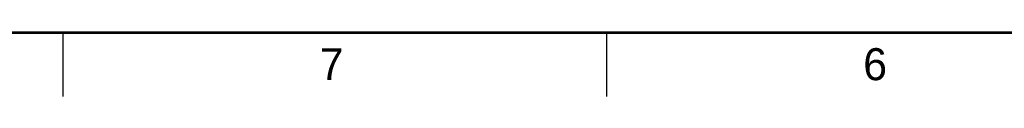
# Model space of a CAD drawing. Header units: inches. Extents: x 0 to 34, y 0 to 22.
# Tile 2 of 152: x 3.9 to 11.6, y 0 to 0.5. Entities that reach past the tile are written whole.
import ezdxf

# ---------------------------------------------------------------- set-up
doc = ezdxf.new("R2010")
doc.units = ezdxf.units.IN
doc.header["$LTSCALE"] = 1.87
doc.header["$MEASUREMENT"] = 0
doc.layers.get('0').update_dxf_attribs({"linetype": 'CONTINUOUS'})
doc.styles.get("Standard").update_dxf_attribs({"font": 'txt', "width": 0.8})

msp = doc.modelspace()

# ---------------------------------------------------------------- linework, layer by layer
at = {"color": 2, "linetype": 'CONTINUOUS'}
for p, q in [((4.25, 0), (4.25, 0.5)), ((8.5, 0), (8.5, 0.5))]:
    msp.add_line(p, q, dxfattribs=at)
at = {"color": 7, "linetype": 'CONTINUOUS', "const_width": 0.02}
msp.add_lwpolyline([(0.5, 0.5), (33.5, 0.5)], dxfattribs=at)

# ---------------------------------------------------------------- texts
at = {"color": 2, "linetype": 'CONTINUOUS'}
for s, p in [('7', (6.2553, 0.1287)), ('6', (10.5033, 0.1284))]:
    msp.add_text(s, height=0.25, dxfattribs=at).set_placement(p)

doc.saveas('drawing.dxf')
